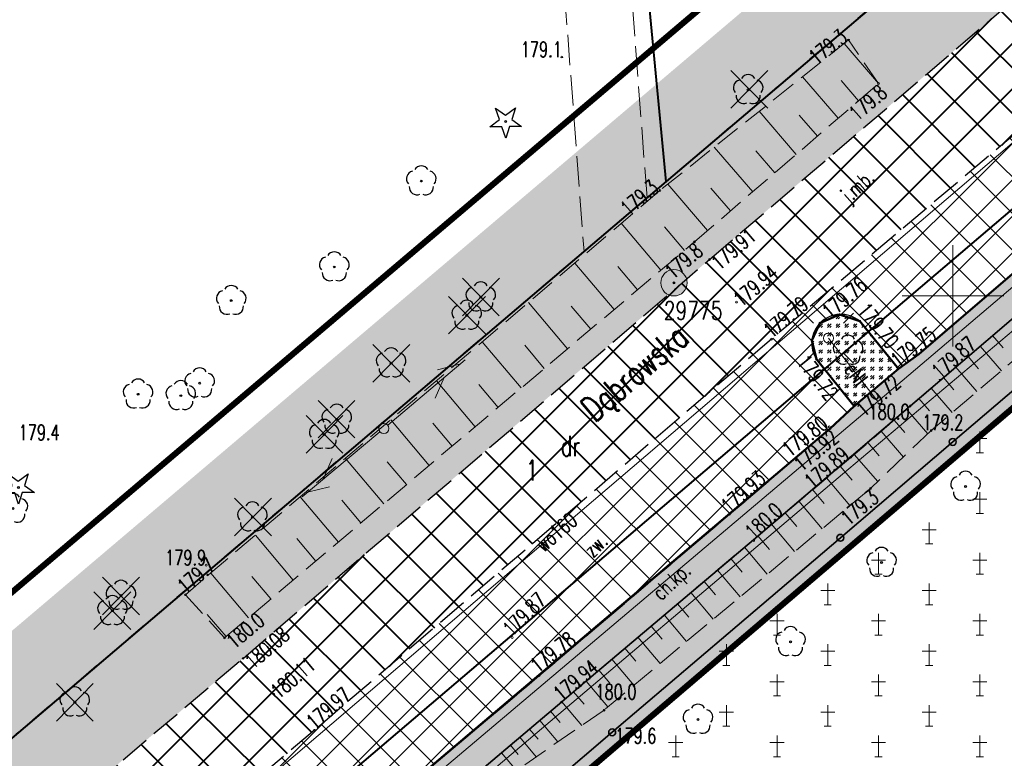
# Model space of a CAD drawing. Header units: metres. Extents: x 7429064 to 7430889, y 5709479 to 5710355.
# Tile 17 of 56: x 7429404 to 7429453, y 5709777 to 5709814. Entities that reach past the tile are written whole.
import ezdxf
from ezdxf.enums import TextEntityAlignment as Align

# ---------------------------------------------------------------- set-up
doc = ezdxf.new("R2010")
doc.units = ezdxf.units.M
for name, pattern in [('1', [0]), ('12', [3, 1, -1, 0, -1]), ('2_BUBZ02', [1.75, 1.25, -0.5]), ('2_KTCR02', [1.5, 1, -0.5]), ('2_KTJZ01', [2, 1.5, -0.5]), ('2_KTKR01', [0]), ('2_KTPL01', [2, 1.5, -0.5]), ('2_PTCM', [1.5, 1, -0.5]), ('2_PTTU', [1.5, 1, -0.5]), ('3_1', [0]), ('3_BUBZ02', [1.75, 1.25, -0.5]), ('3_BUBZ02G', [1.75, 1.25, -0.5]), ('3_KTCR02', [1.5, 1, -0.5]), ('3_KTJZ01', [2, 1.5, -0.5]), ('3_KTKR01', [0]), ('3_KTPL01', [2, 1.5, -0.5]), ('3_PTCM', [1.5, 1, -0.5]), ('3_PTTU', [1.5, 1, -0.5]), ('4_KTJZ01', [2, 1.5, -0.5]), ('4_SUPE_01', [0]), ('4_SUPT_01', [0]), ('4_SUPW_01', [0]), ('7_1', [0]), ('7_SUPE_01', [0]), ('7_SUPT_01', [0]), ('7_SUPW_01', [0]), ('DASHDOT2', [0.5, 0.25, -0.125, 0, -0.125]), ('HIDDEN', [0.375, 0.25, -0.125])]:
    doc.linetypes.add(name, pattern=pattern)
doc.layers.add('_1_X-REFY', color=7, linetype='Continuous')
for name, color, linetype, lineweight in [('_aJEZDNIA_KOSTKA_KAM', 134, 'Continuous', 40), ('_aKRAW_BET_KAM', 1, 'Continuous', 50), ('_aOBRZ_BET_KAM', 86, 'Continuous', 35), ('_aZIELENIEC_USUŃ', 3, 'DASHDOT2', 20), ('_D_7_TEREN NIEZBEDNY DLA OB_BUD', 252, 'HIDDEN', 50), ('_wycinka_ZUDP', 1, 'Continuous', 30), ('BUBZ_L_1', 252, '2_BUBZ02', 18), ('GMINA_L_0', 252, '12', 35), ('KRZYZE_L_0', 252, '1', 18), ('KTCR_E_T_1', 252, 'Continuous', 15), ('KTCR_L_1', 252, '2_KTCR02', 30), ('KTJZ_E_T_0', 252, 'Continuous', 15), ('KTJZ_L_0', 252, '2_KTJZ01', 30), ('KTJZ_L_0_a', 252, '4_KTJZ01', 18), ('KTKR_L_0', 252, '2_KTKR01', 30), ('KTOK_L_4', 252, 'Continuous', 35), ('KTPL_E_T_0', 252, 'Continuous', 15), ('KTPL_L_0', 252, '2_KTPL01', 30), ('KTUL_E_T_0', 252, 'Continuous', 25), ('OBOP_T_1', 82, 'Continuous', 30), ('OS_PunktOsnowyPoziomej', 252, 'Continuous', 18), ('PTCM_L_0', 252, '2_PTCM', 18), ('PTTU_L_2', 252, '2_PTTU', 18), ('RTPW_T_0', 252, 'Continuous', 15), ('RTPW_T_0_a', 252, 'Continuous', 15), ('RTPW_T_1', 252, 'Continuous', 15), ('SUPE_E_T_3', 252, 'Continuous', 15), ('SUPE_L_3', 252, '4_SUPE_01', 18), ('SUPM_T_0', 252, 'Continuous', 15), ('SUPT_L_0', 252, '4_SUPT_01', 18), ('SUPW_E_T_0', 252, 'Continuous', 15), ('SUPW_L_0', 252, '4_SUPW_01', 18), ('SUSM_T_0', 252, 'Continuous', 18)]:
    doc.layers.add(name, color=color, linetype=linetype, lineweight=lineweight)
for name, color, linetype, lineweight, true_color in [('DZIALKA_L_0', 7, '1', 40, 0x008000), ('DZIALKA_T_0', 7, 'Continuous', 40, 0x008000), ('jezdnia_naw_bitum', 7, 'Continuous', 0, 0x3e70ef), ('OBOP_T_0_a', 7, 'Continuous', 30, 0x008000), ('OBOP_T_1_a', 7, 'Continuous', 30, 0x008000), ('UZYTKI_T_0', 7, 'Continuous', 35, 0x008000)]:
    doc.layers.add(name, color=color, linetype=linetype, lineweight=lineweight, true_color=true_color)
doc.styles.get("Standard").update_dxf_attribs({"font": 'simplex.shx'})
pattern_1 = [(44.999999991, (0, 0), (0.848528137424, -1.33e-10), [0.5, -0.7]), (44.999999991, (0.21213, -3e-11), (0.848528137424, -1.33e-10), [0.2, -1]), (44.999999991, (3e-11, 0.21213), (0.848528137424, -1.33e-10), [0.2, -1])]

# ---------------------------------------------------------------- blocks, each defined once
blk = doc.blocks.new('3_OBOP02_01')
at = {"linetype": 'Continuous'}
blk.add_circle((0, 0), 0.045, dxfattribs=at)
for centre, start, end in [((0, 0.375), 30.1401, 149.8599), ((-0.357, 0.116), 102.1445, 221.86), ((0.357, 0.116), 318.14, 77.8555), ((-0.22, -0.303), 174.1482, 293.8542), ((0.22, -0.303), 246.1458, 5.8518)]:
    blk.add_arc(centre, 0.375, start, end, dxfattribs=at)
blk = doc.blocks.new('3_PTCM01')
at = {"linetype": 'Continuous'}
for p, q in [((0, 0.525), (0, -0.525)), ((0.35, 0.175), (-0.35, 0.175)), ((-0.175, -0.525), (0.175, -0.525))]:
    blk.add_line(p, q, dxfattribs=at)
blk = doc.blocks.new('3_RTPW01')
at = {"linetype": 'Continuous'}
blk.add_circle((0, 0), 0.045, dxfattribs=at)
blk = doc.blocks.new('3_RTPW02')
at = {"linetype": 'Continuous'}
blk.add_circle((0, 0), 0.045, dxfattribs=at)
blk = doc.blocks.new('4_OBOP02_01')
at = {"linetype": 'Continuous'}
blk.add_circle((0, 0), 0.045, dxfattribs=at)
for centre, start, end in [((0, 0.375), 30.1401, 149.8599), ((-0.357, 0.116), 102.1445, 221.86), ((0.357, 0.116), 318.14, 77.8555), ((-0.22, -0.303), 174.1482, 293.8542), ((0.22, -0.303), 246.1458, 5.8518)]:
    blk.add_arc(centre, 0.375, start, end, dxfattribs=at)
blk = doc.blocks.new('4_OBOP01_01')
at = {"linetype": 'Continuous'}
for p, q in [((-0.3012, 0.09375), (-0.4937, 0.6621)), ((-0.4937, 0.6621), (-0.0039, 0.31545)), ((-0.0039, 0.31545), (0.4771, 0.67415)), ((0.4771, 0.67415), (0.2988, 0.1012)), ((-0.78225, -0.26495), (-0.3012, 0.09375)), ((0.2988, 0.1012), (0.7886, -0.24545)), ((-0.18225, -0.2575), (-0.78225, -0.26495)), ((0.01025, -0.82585), (-0.18225, -0.2575)), ((0.1886, -0.2529), (0.01025, -0.82585)), ((0.7886, -0.24545), (0.1886, -0.2529))]:
    blk.add_line(p, q, dxfattribs=at)
blk.add_circle((0, 0), 0.045, dxfattribs=at)
blk = doc.blocks.new('4_RTPW01')
at = {"linetype": 'Continuous'}
blk.add_circle((0, 0), 0.045, dxfattribs=at)
blk = doc.blocks.new('7_SUSM04_01')
at = {"linetype": 'Continuous'}
blk.add_circle((0, 0), 0.25, dxfattribs=at)
blk = doc.blocks.new('7_SUSM01')
at = {"linetype": 'Continuous'}
for p, q in [((-0.742, 0.742), (-1.237, 1.237)), ((0.742, 0.742), (1.237, 1.237)), ((-0.742, -0.742), (-1.237, -1.237)), ((0.742, -0.742), (1.237, -1.237))]:
    blk.add_line(p, q, dxfattribs=at)
blk.add_circle((0, 0), 0.245, dxfattribs=at)
blk = doc.blocks.new('OSSP03')
at = {"linetype": 'Continuous', "lineweight": 18, "true_color": 0xffffff}
blk.add_hatch(color=7, dxfattribs=at).paths.add_polyline_path([(0, -1.3, 1), (0, 1.3, 1)])
at = {"linetype": 'Continuous', "lineweight": 18}
blk.add_hatch(color=0, dxfattribs=at).paths.add_polyline_path([(0, -0.1, 1), (0, 0.1, 1)])
at = {"color": 0, "linetype": 'Continuous', "lineweight": 18}
for radius in [1.3, 0.1]:
    blk.add_circle((0, 0), radius, dxfattribs=at)
blk = doc.blocks.new('X-ref_MDCP_Szara')
at = {"layer": 'BUBZ_L_1', "linetype": '3_BUBZ02'}
for p, q in [((7429444.85, 5709812.63), (7429435.55, 5709805.21)), ((7429446.33, 5709810.48), (7429444.85, 5709812.63)), ((7429435.55, 5709805.21), (7429412.15, 5709785.26)), ((7429462.976, 5709805.349), (7429448.928, 5709793.364)), ((7429448.928, 5709793.364), (7429445.93, 5709790.5)), ((7429445.93, 5709790.5), (7429432.791, 5709779.565)), ((7429412.15, 5709785.26), (7429414.08, 5709783.13)), ((7429432.791, 5709779.565), (7429418.83, 5709769.95))]:
    blk.add_line(p, q, dxfattribs=at)
at = {"layer": 'BUBZ_L_1', "linetype": '3_1'}
for p, q in [((7429446.33, 5709810.48), (7429444.631, 5709812.455)), ((7429444.336, 5709808.765), (7429442.574, 5709810.814)), ((7429445.342, 5709809.631), (7429444.477, 5709810.636)), ((7429442.269, 5709806.987), (7429440.441, 5709809.112)), ((7429443.312, 5709807.884), (7429442.415, 5709808.928)), ((7429440.124, 5709805.142), (7429438.228, 5709807.346)), ((7429441.206, 5709806.073), (7429440.275, 5709807.155)), ((7429437.899, 5709803.228), (7429435.932, 5709805.515)), ((7429439.022, 5709804.194), (7429438.056, 5709805.316)), ((7429435.592, 5709801.272), (7429433.643, 5709803.584)), ((7429436.751, 5709802.25), (7429435.774, 5709803.409)), ((7429433.284, 5709799.325), (7429431.344, 5709801.625)), ((7429434.436, 5709800.297), (7429433.464, 5709801.45)), ((7429430.987, 5709797.388), (7429429.058, 5709799.676)), ((7429432.134, 5709798.355), (7429431.167, 5709799.502)), ((7429451.954, 5709798.045), (7429452.473, 5709797.438)), ((7429428.703, 5709795.462), (7429426.785, 5709797.737)), ((7429429.844, 5709796.424), (7429428.882, 5709797.565)), ((7429451.348, 5709797.526), (7429452.385, 5709796.313)), ((7429450.742, 5709797.007), (7429451.26, 5709796.402)), ((7429450.136, 5709796.489), (7429451.173, 5709795.279)), ((7429449.531, 5709795.972), (7429450.049, 5709795.367)), ((7429426.431, 5709793.546), (7429424.523, 5709795.809)), ((7429427.566, 5709794.503), (7429426.609, 5709795.637)), ((7429448.927, 5709795.454), (7429449.962, 5709794.245)), ((7429448.323, 5709794.937), (7429448.84, 5709794.333)), ((7429447.715, 5709794.416), (7429448.761, 5709793.204)), ((7429424.172, 5709791.641), (7429422.274, 5709793.891)), ((7429425.3, 5709792.592), (7429424.349, 5709793.721)), ((7429447.093, 5709793.88), (7429447.63, 5709793.258)), ((7429446.455, 5709793.33), (7429447.556, 5709792.053)), ((7429445.8, 5709792.765), (7429446.365, 5709792.11)), ((7429445.128, 5709792.185), (7429446.287, 5709790.841)), ((7429421.924, 5709789.745), (7429420.037, 5709791.984)), ((7429423.047, 5709790.692), (7429422.1, 5709791.814)), ((7429444.443, 5709791.603), (7429445.024, 5709790.916)), ((7429443.759, 5709791.024), (7429444.916, 5709789.656)), ((7429419.689, 5709787.86), (7429417.811, 5709790.087)), ((7429443.078, 5709790.448), (7429443.654, 5709789.767)), ((7429420.805, 5709788.802), (7429419.864, 5709789.918)), ((7429442.399, 5709789.874), (7429443.547, 5709788.517)), ((7429441.724, 5709789.302), (7429442.295, 5709788.627)), ((7429441.051, 5709788.733), (7429442.189, 5709787.387)), ((7429417.465, 5709785.985), (7429415.598, 5709788.2)), ((7429440.38, 5709788.166), (7429440.947, 5709787.496)), ((7429418.576, 5709786.921), (7429417.639, 5709788.032)), ((7429439.712, 5709787.601), (7429440.842, 5709786.266)), ((7429439.047, 5709787.039), (7429439.61, 5709786.373)), ((7429415.254, 5709784.12), (7429413.396, 5709786.323)), ((7429438.385, 5709786.478), (7429439.505, 5709785.153)), ((7429416.358, 5709785.051), (7429415.427, 5709786.156)), ((7429437.725, 5709785.92), (7429438.283, 5709785.26)), ((7429437.068, 5709785.364), (7429438.18, 5709784.05)), ((7429436.413, 5709784.811), (7429436.967, 5709784.156)), ((7429414.153, 5709783.191), (7429413.226, 5709784.29)), ((7429435.761, 5709784.259), (7429436.864, 5709782.955)), ((7429435.112, 5709783.71), (7429435.661, 5709783.061)), ((7429434.465, 5709783.163), (7429435.559, 5709781.869)), ((7429433.821, 5709782.618), (7429434.366, 5709781.974)), ((7429433.179, 5709782.075), (7429434.265, 5709780.792)), ((7429432.54, 5709781.535), (7429433.081, 5709780.896)), ((7429431.904, 5709780.996), (7429432.981, 5709779.723)), ((7429431.29, 5709780.476), (7429431.81, 5709779.862)), ((7429430.705, 5709779.981), (7429431.696, 5709778.811)), ((7429430.148, 5709779.509), (7429430.62, 5709778.952)), ((7429429.617, 5709779.06), (7429430.516, 5709777.998)), ((7429429.112, 5709778.632), (7429429.54, 5709778.126)), ((7429428.631, 5709778.224), (7429429.446, 5709777.261)), ((7429427.736, 5709777.466), (7429428.475, 5709776.593)), ((7429428.172, 5709777.836), (7429428.561, 5709777.377))]:
    blk.add_line(p, q, dxfattribs=at)
at = {"layer": 'BUBZ_L_1', "linetype": '3_BUBZ02G'}
for p, q in [((7429437.25, 5709802.67), (7429446.33, 5709810.48)), ((7429447.897, 5709794.573), (7429461.855, 5709806.518)), ((7429414.08, 5709783.13), (7429437.25, 5709802.67)), ((7429444.96, 5709792.04), (7429447.897, 5709794.573)), ((7429431.63, 5709780.764), (7429444.96, 5709792.04)), ((7429423.16, 5709773.59), (7429431.63, 5709780.764))]:
    blk.add_line(p, q, dxfattribs=at)
at = {"layer": 'DZIALKA_L_0', "linetype": '1'}
for p, q in [((7429660.24, 5709996.55), (7429435.86, 5709805.65)), ((7429408.88, 5709766.76), (7429668.8, 5709988.15)), ((7429435.86, 5709805.65), (7429432.35, 5709842.052)), ((7429435.86, 5709805.65), (7429307.84, 5709696.73))]:
    blk.add_line(p, q, dxfattribs=at)
at = {"layer": 'GMINA_L_0', "linetype": '12'}
for p, q in [((7429435.86, 5709805.65), (7429660.24, 5709996.55)), ((7429307.84, 5709696.73), (7429435.86, 5709805.65))]:
    blk.add_line(p, q, dxfattribs=at)
at = {"layer": 'KRZYZE_L_0', "linetype": '1'}
for p, q in [((7429450, 5709797.5), (7429450, 5709802.5)), ((7429447.5, 5709800), (7429452.5, 5709800))]:
    blk.add_line(p, q, dxfattribs=at)
at = {"layer": 'KTCR_L_1', "linetype": '3_KTCR02'}
for p, q in [((7429447.897, 5709794.573), (7429461.855, 5709806.518)), ((7429448.314, 5709797.133), (7429457.646, 5709805.134)), ((7429447.305, 5709796.412), (7429448.314, 5709797.133)), ((7429445.126, 5709794.57), (7429447.305, 5709796.412)), ((7429443.95, 5709793.46), (7429445.126, 5709794.57)), ((7429444.96, 5709792.04), (7429447.897, 5709794.573)), ((7429438.981, 5709789.233), (7429443.95, 5709793.46)), ((7429431.63, 5709780.764), (7429444.96, 5709792.04)), ((7429429.599, 5709781.272), (7429438.981, 5709789.233)), ((7429421.98, 5709774.85), (7429429.599, 5709781.272)), ((7429423.16, 5709773.59), (7429431.63, 5709780.764))]:
    blk.add_line(p, q, dxfattribs=at)
at = {"layer": 'KTJZ_L_0', "linetype": '3_KTJZ01'}
for p, q in [((7429437.99, 5709801.8), (7429460.73, 5709821.22)), ((7429463.98, 5709817.21), (7429441.05, 5709797.87)), ((7429414.99, 5709782.12), (7429437.99, 5709801.8)), ((7429441.05, 5709797.87), (7429418.51, 5709778.57)), ((7429392.27, 5709762.91), (7429414.99, 5709782.12)), ((7429418.51, 5709778.57), (7429395.23, 5709758.92))]:
    blk.add_line(p, q, dxfattribs=at)
at = {"layer": 'KTJZ_L_0_a', "linetype": '4_KTJZ01'}
for p, q in [((7429429.337, 5709834.82), (7429431.806, 5709802.201)), ((7429434.914, 5709804.845), (7429432.625, 5709834.82)), ((7429431.806, 5709802.201), (7429434.914, 5709804.845))]:
    blk.add_line(p, q, dxfattribs=at)
at = {"layer": 'KTKR_L_0', "linetype": '3_KTKR01'}
for p, q in [((7429448.314, 5709797.133), (7429457.646, 5709805.134)), ((7429447.305, 5709796.412), (7429445.402, 5709798.75)), ((7429445.126, 5709794.57), (7429443.264, 5709796.878)), ((7429447.305, 5709796.412), (7429448.314, 5709797.133)), ((7429445.126, 5709794.57), (7429447.305, 5709796.412)), ((7429443.95, 5709793.46), (7429445.126, 5709794.57)), ((7429438.981, 5709789.233), (7429443.95, 5709793.46)), ((7429429.599, 5709781.272), (7429438.981, 5709789.233)), ((7429421.98, 5709774.85), (7429429.599, 5709781.272))]:
    blk.add_line(p, q, dxfattribs=at)
for start, end in [(49.4942, 135.849), (135.849, 212.9224)]:
    blk.add_arc((7429444.469, 5709797.658), 1.436, start, end, dxfattribs=at)
at = {"layer": 'KTOK_L_4'}
for p, q in [((7429449.986, 5709792.796), (7429455.524, 5709797.524)), ((7429444.448, 5709788.068), (7429449.986, 5709792.796)), ((7429438.91, 5709783.34), (7429444.448, 5709788.068)), ((7429433.192, 5709778.472), (7429438.91, 5709783.34)), ((7429427.474, 5709773.604), (7429433.192, 5709778.472))]:
    blk.add_line(p, q, dxfattribs=at)
for centre in [(7429449.986, 5709792.796), (7429444.448, 5709788.068), (7429433.192, 5709778.472)]:
    blk.add_circle(centre, 0.17, dxfattribs=at)
at = {"layer": 'KTPL_L_0', "linetype": '3_KTPL01'}
for p, q in [((7429463.98, 5709817.21), (7429441.05, 5709797.87)), ((7429448.314, 5709797.133), (7429457.646, 5709805.134)), ((7429445.402, 5709798.75), (7429447.305, 5709796.412)), ((7429441.05, 5709797.87), (7429418.51, 5709778.57)), ((7429445.126, 5709794.57), (7429443.264, 5709796.878)), ((7429447.305, 5709796.412), (7429448.314, 5709797.133)), ((7429443.95, 5709793.46), (7429445.126, 5709794.57)), ((7429438.981, 5709789.233), (7429443.95, 5709793.46)), ((7429429.599, 5709781.272), (7429438.981, 5709789.233)), ((7429421.98, 5709774.85), (7429429.599, 5709781.272)), ((7429418.51, 5709778.57), (7429412.609, 5709773.589))]:
    blk.add_line(p, q, dxfattribs=at)
for start, end in [(49.4942, 135.849), (135.849, 212.9224)]:
    blk.add_arc((7429444.469, 5709797.658), 1.436, start, end, dxfattribs=at)
at = {"layer": 'PTCM_L_0', "linetype": '3_PTCM'}
for p, q in [((7429438.91, 5709783.34), (7429494.29, 5709830.62)), ((7429410.32, 5709759), (7429438.91, 5709783.34))]:
    blk.add_line(p, q, dxfattribs=at)
at = {"layer": 'PTTU_L_2', "linetype": '3_PTTU'}
for p, q in [((7429447.305, 5709796.412), (7429445.402, 5709798.75)), ((7429443.264, 5709796.878), (7429445.126, 5709794.57)), ((7429445.126, 5709794.57), (7429447.305, 5709796.412))]:
    blk.add_line(p, q, dxfattribs=at)
for start, end in [(49.4942, 135.849), (135.849, 212.9224)]:
    blk.add_arc((7429444.469, 5709797.658), 1.436, start, end, dxfattribs=at)
at = {"layer": 'SUPE_L_3', "linetype": '7_SUPE_01'}
for p, q in [((7429446.29, 5709794.79), (7429478.4, 5709822.09)), ((7429446.29, 5709794.79), (7429443.86, 5709797.92)), ((7429414.13, 5709767.63), (7429446.29, 5709794.79))]:
    blk.add_line(p, q, dxfattribs=at)
at = {"layer": 'SUPT_L_0', "linetype": '7_SUPT_01'}
for p, q in [((7429444.55, 5709791.2), (7429481.84, 5709822.66)), ((7429422.121, 5709793.622), (7429425.936, 5709796.854)), ((7429424.582, 5709796.363), (7429425.669, 5709796.628)), ((7429424.466, 5709794.953), (7429424.906, 5709795.981)), ((7429417.9, 5709790.096), (7429421.738, 5709793.3)), ((7429418.936, 5709790.961), (7429419.383, 5709791.986)), ((7429409.76, 5709761.79), (7429444.55, 5709791.2)), ((7429418.168, 5709790.32), (7429419.256, 5709790.577))]:
    blk.add_line(p, q, dxfattribs=at)
at = {"layer": 'SUPW_L_0', "linetype": '7_SUPW_01'}
blk.add_line((7429369.46, 5709736.3), (7429593.18, 5709927.23), dxfattribs=at)
at = {"layer": 'SUPW_L_0', "linetype": '7_1'}
blk.add_line((7429369.46, 5709736.3), (7429593.18, 5709927.23), dxfattribs=at)
at = {"layer": 'OBOP_T_0_a'}
for p in [(7429427.94, 5709808.61), (7429403.91, 5709790.55)]:
    blk.add_blockref('4_OBOP01_01', p, dxfattribs=at)
at = {"layer": 'OBOP_T_1'}
for p in [(7429444.823, 5709797.31), (7429450.623, 5709790.601), (7429446.481, 5709786.846), (7429441.991, 5709782.937), (7429406.69, 5709779.96), (7429437.424, 5709779.104)]:
    blk.add_blockref('3_OBOP02_01', p, dxfattribs=at)
at = {"layer": 'OBOP_T_1_a'}
for p in [(7429439.9, 5709810.17), (7429423.78, 5709805.67), (7429419.49, 5709801.43), (7429414.41, 5709799.77), (7429426.71, 5709799.94), (7429426.02, 5709799.04), (7429422.29, 5709796.69), (7429412.85, 5709795.7), (7429409.81, 5709795.15), (7429411.92, 5709795.08), (7429419.61, 5709793.91), (7429418.99, 5709793.16), (7429403.64, 5709789.51), (7429415.45, 5709789.09), (7429408.97, 5709785.22), (7429408.55, 5709784.47)]:
    blk.add_blockref('4_OBOP02_01', p, dxfattribs=at)
at = {"layer": 'OS_PunktOsnowyPoziomej', "color": 18, "linetype": 'Continuous', "true_color": 0x0a0909, "xscale": 0.5, "yscale": 0.5, "zscale": 0.5}
blk.add_blockref('OSSP03', (7429436.24, 5709800.65), dxfattribs=at)
at = {"layer": 'PTCM_L_0'}
for p in [(7429451.325, 5709792.793), (7429451.325, 5709789.793), (7429448.825, 5709788.293), (7429446.325, 5709786.793), (7429451.325, 5709786.793), (7429443.825, 5709785.293), (7429448.825, 5709785.293), (7429441.325, 5709783.793), (7429446.325, 5709783.793), (7429451.325, 5709783.793), (7429438.825, 5709782.293), (7429443.825, 5709782.293), (7429448.825, 5709782.293), (7429441.325, 5709780.793), (7429446.325, 5709780.793), (7429451.325, 5709780.793), (7429438.825, 5709779.293), (7429443.825, 5709779.293), (7429448.825, 5709779.293), (7429436.325, 5709777.793), (7429441.325, 5709777.793), (7429446.325, 5709777.793), (7429451.325, 5709777.793)]:
    blk.add_blockref('3_PTCM01', p, dxfattribs=at)
at = {"layer": 'RTPW_T_0'}
for p in [(7429444.85, 5709812.63), (7429446.33, 5709810.48), (7429435.55, 5709805.21), (7429437.25, 5709802.67), (7429447.897, 5709794.573), (7429448.928, 5709793.364), (7429445.93, 5709790.5), (7429440.173, 5709787.934), (7429412.15, 5709785.26), (7429414.08, 5709783.13), (7429431.63, 5709780.764), (7429432.791, 5709779.565)]:
    blk.add_blockref('3_RTPW01', p, dxfattribs=at)
at = {"layer": 'RTPW_T_0_a'}
for p in [(7429430.71, 5709811.79), (7429413.171, 5709786.715)]:
    blk.add_blockref('4_RTPW01', p, dxfattribs=at)
at = {"layer": 'RTPW_T_1'}
for p in [(7429437.99, 5709801.8), (7429439.32, 5709799.7), (7429443.439, 5709798.659), (7429445.402, 5709798.75), (7429441.05, 5709797.87), (7429443.264, 5709796.878), (7429447.305, 5709796.412), (7429449.365, 5709795.854), (7429445.126, 5709794.57), (7429443.9, 5709793.54), (7429443.95, 5709793.46), (7429444.96, 5709792.04), (7429438.981, 5709789.233), (7429428.257, 5709783.151), (7429414.99, 5709782.12), (7429429.599, 5709781.272), (7429416.51, 5709780.36), (7429430.691, 5709779.963), (7429418.51, 5709778.57)]:
    blk.add_blockref('3_RTPW02', p, dxfattribs=at)
at = {"layer": 'SUPM_T_0'}
blk.add_blockref('7_SUSM04_01', (7429421.93, 5709793.46), dxfattribs=at)
at = {"layer": 'SUSM_T_0'}
blk.add_blockref('7_SUSM01', (7429443.86, 5709797.92), dxfattribs=at)
at = {"layer": 'DZIALKA_T_0', "width": 0.7}
blk.add_text('1', height=1, dxfattribs=at).set_placement((7429428.935, 5709791.9), align=Align.TOP_LEFT)
at = {"layer": 'KTCR_E_T_1', "width": 0.7}
blk.add_text('ch.kp.', height=0.75, rotation=43.0909, dxfattribs=at).set_placement((7429436.198, 5709785.832), align=Align.MIDDLE)
at = {"layer": 'KTJZ_E_T_0', "width": 0.7}
blk.add_text('j.mb.', height=0.75, rotation=42.349, dxfattribs=at).set_placement((7429445.356, 5709805.344), align=Align.MIDDLE)
at = {"layer": 'KTPL_E_T_0', "width": 0.7}
blk.add_text('zw.', height=0.75, rotation=45, dxfattribs=at).set_placement((7429432.374, 5709787.695), align=Align.MIDDLE)
at = {"layer": 'KTUL_E_T_0', "width": 0.7}
blk.add_text('Dąbrowska', height=1.25, rotation=40.5459, dxfattribs=at).set_placement((7429434.398, 5709796.117), align=Align.MIDDLE)
at = {"layer": 'OS_PunktOsnowyPoziomej', "color": 18, "true_color": 0x0a0909, "width": 0.75}
blk.add_text('29775', height=0.9, dxfattribs=at).set_placement((7429435.737, 5709799.731), align=Align.TOP_LEFT)
at = {"layer": 'RTPW_T_0', "width": 0.7}
for rotation, p in [(38.5846, (7429444.85, 5709812.63)), (40.2599, (7429435.55, 5709805.21))]:
    blk.add_text('179.3', height=0.75, rotation=rotation, dxfattribs=at).set_placement(p, align=Align.RIGHT)
for s, rotation, p in [('179.8', 40.6999, (7429446.33, 5709810.48)), ('179.8', 40.142, (7429437.25, 5709802.67)), ('179.3', 39.7681, (7429445.93, 5709790.5))]:
    blk.add_text(s, height=0.75, rotation=rotation, dxfattribs=at).set_placement(p, align=Align.TOP_RIGHT)
blk.add_text('180.0', height=0.75, dxfattribs=at).set_placement((7429447.858, 5709794.286), align=Align.MIDDLE_RIGHT)
blk.add_text('179.2', height=0.75, dxfattribs=at).set_placement((7429448.488, 5709793.385))
for s, rotation, p in [('180.0', 42.876, (7429440.173, 5709787.934)), ('179.7', 40.4497, (7429412.15, 5709785.26))]:
    blk.add_text(s, height=0.75, rotation=rotation, dxfattribs=at).set_placement(p)
blk.add_text('180.0', height=0.75, rotation=39.7831, dxfattribs=at).set_placement((7429414.08, 5709783.13), align=Align.TOP_LEFT)
for s, p in [('180.0', (7429432.365, 5709780.846)), ('179.6', (7429433.344, 5709778.669))]:
    blk.add_text(s, height=0.75, dxfattribs=at).set_placement(p, align=Align.TOP_LEFT)
at = {"layer": 'RTPW_T_0_a', "width": 0.7}
for s, p in [('179.1', (7429430.71, 5709811.79)), ('179.9', (7429413.171, 5709786.715))]:
    blk.add_text(s, height=0.75, dxfattribs=at).set_placement(p, align=Align.RIGHT)
blk.add_text('179.4', height=0.75, dxfattribs=at).set_placement((7429403.92, 5709792.89))
at = {"layer": 'RTPW_T_1', "width": 0.7}
for s, rotation, p in [('179.91', 40.4974, (7429437.99, 5709801.8)), ('179.72', 308.0528, (7429442.853, 5709797.184)), ('179.72', 40.2259, (7429445.126, 5709794.57)), ('180.08', 40.552, (7429414.99, 5709782.12))]:
    blk.add_text(s, height=0.75, rotation=rotation, dxfattribs=at).set_placement(p, align=Align.TOP_LEFT)
for s, rotation, p in [('179.94', 40.1085, (7429439.32, 5709799.7)), ('180.11', 40.2937, (7429416.51, 5709780.36))]:
    blk.add_text(s, height=0.75, rotation=rotation, dxfattribs=at).set_placement(p, align=Align.MIDDLE_LEFT)
for s, rotation, p in [('179.76', 40.4304, (7429443.95, 5709798.815)), ('179.79', 40.1455, (7429441.05, 5709797.87)), ('179.70', 308.7982, (7429445.243, 5709799.264)), ('179.75', 38.2654, (7429447.305, 5709796.412)), ('179.87', 41.8164, (7429449.365, 5709795.854)), ('179.93', 41.6366, (7429438.981, 5709789.233)), ('179.87', 45.1136, (7429428.257, 5709783.151)), ('179.78', 38.2268, (7429429.529, 5709781.362)), ('179.94', 39.639, (7429430.691, 5709779.963)), ('179.97', 40.572, (7429418.51, 5709778.57))]:
    blk.add_text(s, height=0.75, rotation=rotation, dxfattribs=at).set_placement(p)
for s, rotation, p in [('179.80', 38.0951, (7429443.9, 5709793.54)), ('179.89', 40.2269, (7429444.96, 5709792.04))]:
    blk.add_text(s, height=0.75, rotation=rotation, dxfattribs=at).set_placement(p, align=Align.RIGHT)
blk.add_text('179.92', height=0.75, rotation=40.1049, dxfattribs=at).set_placement((7429443.95, 5709793.46), align=Align.TOP_RIGHT)
at = {"layer": 'SUPE_E_T_3', "width": 0.7}
blk.add_text('eNI', height=0.75, rotation=307.8243, dxfattribs=at).set_placement((7429445.227, 5709796.159), align=Align.MIDDLE)
at = {"layer": 'SUPW_E_T_0', "width": 0.7}
blk.add_text('wo160', height=0.75, rotation=40.4785, dxfattribs=at).set_placement((7429430.442, 5709788.344), align=Align.MIDDLE)
at = {"layer": 'UZYTKI_T_0', "width": 0.7}
blk.add_text('dr', height=1, dxfattribs=at).set_placement((7429430.657, 5709793.095), align=Align.TOP_LEFT)
blk = doc.blocks.new('A$C59100B2D')
at = {"layer": '_wycinka_ZUDP'}
for points in [[(0.701, -0.713), (-0.701, 0.713)], [(-0.7, -0.713), (0.701, 0.713)]]:
    blk.add_lwpolyline(points, dxfattribs=at)

msp = doc.modelspace()

# ---------------------------------------------------------------- hatches: boundary and pattern name
at = {"layer": '_aJEZDNIA_KOSTKA_KAM'}
h = msp.add_hatch(dxfattribs=at)
h.set_pattern_fill('ANSI37', color=256, scale=0.5, angle=-9e-09)
edge = h.paths.add_edge_path()
edge.add_line((7429592.12, 5709927), (7429593.825, 5709925.937))
edge.add_line((7429593.825, 5709925.937), (7429594.34, 5709927.29))
edge.add_line((7429594.34, 5709927.29), (7429610.886, 5709939.265))
edge.add_line((7429610.886, 5709939.265), (7429620.051, 5709947.154))
edge.add_arc((7429623.066, 5709942.915), 5.202, 26.0589, 125.4175, ccw=False)
edge.add_line((7429627.739, 5709945.2), (7429628.733, 5709938.415))
edge.add_line((7429628.733, 5709938.415), (7429636.11, 5709939.696))
edge.add_line((7429636.11, 5709939.696), (7429632.644, 5709954.416))
edge.add_arc((7429636.936, 5709955.134), 4.352, 122.6253, 189.497, ccw=False)
edge.add_line((7429634.59, 5709958.8), (7429657.03, 5709978.125))
edge.add_arc((7429664.589, 5709978.879), 7.597, 132.9382, 185.6994, ccw=False)
edge.add_line((7429659.414, 5709984.441), (7429669.51, 5709993.15))
edge.add_line((7429669.51, 5709993.15), (7429691.93, 5710012.33))
edge.add_line((7429691.93, 5710012.33), (7429715.16, 5710032.17))
edge.add_line((7429715.16, 5710032.17), (7429737.95, 5710051.59))
edge.add_line((7429737.95, 5710051.59), (7429760.82, 5710071.04))
edge.add_line((7429760.82, 5710071.04), (7429783.6, 5710090.37))
edge.add_line((7429783.6, 5710090.37), (7429806.63, 5710109.92))
edge.add_line((7429806.63, 5710109.92), (7429826.56, 5710126.88))
edge.add_line((7429826.56, 5710126.88), (7429828.56, 5710128.54))
edge.add_line((7429828.56, 5710128.54), (7429836.26, 5710135.25))
edge.add_line((7429836.26, 5710135.25), (7429850.12, 5710146.752))
edge.add_line((7429850.12, 5710146.752), (7429846.156, 5710151.524))
edge.add_line((7429846.156, 5710151.524), (7429845.61, 5710151.08))
edge.add_line((7429845.61, 5710151.08), (7429825.38, 5710133.7))
edge.add_line((7429825.38, 5710133.7), (7429802.62, 5710114.32))
edge.add_line((7429802.62, 5710114.32), (7429779.71, 5710094.98))
edge.add_line((7429779.71, 5710094.98), (7429756.74, 5710075.42))
edge.add_line((7429756.74, 5710075.42), (7429734.06, 5710056.12))
edge.add_line((7429734.06, 5710056.12), (7429710.93, 5710036.44))
edge.add_line((7429710.93, 5710036.44), (7429687.8, 5710017.54))
edge.add_line((7429687.8, 5710017.54), (7429686.917, 5710016.762))
edge.add_line((7429686.917, 5710016.762), (7429665.37, 5709997.77))
edge.add_line((7429665.37, 5709997.77), (7429642.8, 5709977.93))
edge.add_line((7429642.8, 5709977.93), (7429619.9, 5709958.3))
edge.add_line((7429619.9, 5709958.3), (7429597.29, 5709938.53))
edge.add_line((7429597.29, 5709938.53), (7429574.65, 5709918.88))
edge.add_line((7429574.65, 5709918.88), (7429552.03, 5709899.39))
edge.add_line((7429552.03, 5709899.39), (7429529.05, 5709879.87))
edge.add_line((7429529.05, 5709879.87), (7429506.56, 5709860.17))
edge.add_line((7429506.56, 5709860.17), (7429483.74, 5709840.87))
edge.add_line((7429483.74, 5709840.87), (7429460.73, 5709821.22))
edge.add_line((7429460.73, 5709821.22), (7429437.99, 5709801.8))
edge.add_line((7429437.99, 5709801.8), (7429414.99, 5709782.12))
edge.add_line((7429414.99, 5709782.12), (7429392.27, 5709762.91))
edge.add_line((7429392.27, 5709762.91), (7429369.53, 5709743.52))
edge.add_line((7429369.53, 5709743.52), (7429346.53, 5709723.92))
edge.add_line((7429346.53, 5709723.92), (7429323.43, 5709704.88))
edge.add_line((7429323.43, 5709704.88), (7429311.67, 5709696.57))
edge.add_line((7429311.67, 5709696.57), (7429298.95, 5709689.48))
edge.add_line((7429298.95, 5709689.48), (7429285.66, 5709683.98))
edge.add_line((7429285.66, 5709683.98), (7429272.11, 5709678.71))
edge.add_line((7429272.11, 5709678.71), (7429244.04, 5709668.13))
edge.add_line((7429244.04, 5709668.13), (7429240.334, 5709666.768))
edge.add_line((7429240.334, 5709666.768), (7429242.159, 5709661.926))
edge.add_line((7429242.159, 5709661.926), (7429245.41, 5709663.13))
edge.add_line((7429245.41, 5709663.13), (7429273.94, 5709673.32))
edge.add_line((7429273.94, 5709673.32), (7429288.64, 5709678.65))
edge.add_line((7429288.64, 5709678.65), (7429301.05, 5709684.05))
edge.add_line((7429301.05, 5709684.05), (7429314.78, 5709691.65))
edge.add_line((7429314.78, 5709691.65), (7429327.24, 5709700.43))
edge.add_line((7429327.24, 5709700.43), (7429350.04, 5709719.88))
edge.add_line((7429350.04, 5709719.88), (7429372.8, 5709739.82))
edge.add_line((7429372.8, 5709739.82), (7429395.23, 5709758.92))
edge.add_line((7429395.23, 5709758.92), (7429418.51, 5709778.57))
edge.add_line((7429418.51, 5709778.57), (7429441.05, 5709797.87))
edge.add_line((7429441.05, 5709797.87), (7429463.98, 5709817.21))
edge.add_line((7429463.98, 5709817.21), (7429487.22, 5709837.17))
edge.add_line((7429487.22, 5709837.17), (7429509.69, 5709856.19))
edge.add_line((7429509.69, 5709856.19), (7429532.61, 5709875.86))
edge.add_line((7429532.61, 5709875.86), (7429555.27, 5709895.38))
edge.add_line((7429555.27, 5709895.38), (7429578.03, 5709914.93))
edge.add_line((7429578.03, 5709914.93), (7429592.12, 5709927))
at = {"layer": '_aOBRZ_BET_KAM'}
h = msp.add_hatch(dxfattribs=at)
h.set_pattern_fill('SQUARE', color=256, scale=0.2, angle=45)
h.set_pattern_definition([(45, (0, 0), (-0.449012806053, 0.449012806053), [0.635, -0.635]), (135, (0, 0), (-0.449012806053, -0.449012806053), [0.635, -0.635])])
h.paths.add_polyline_path([(7429627.739, 5709945.2, 0.462905), (7429620.051, 5709947.154), (7429610.852, 5709939.236), (7429601.99, 5709932.78), (7429594.34, 5709927.29, 0.200388), (7429593.81, 5709926.3, 0.231569), (7429594.297, 5709925.062), (7429596.16, 5709923.08), (7429582.04, 5709911.09), (7429579.99, 5709909.35), (7429566.34, 5709897.65), (7429564.3, 5709895.97), (7429554.24, 5709887.33), (7429547.82, 5709881.85), (7429536.08, 5709871.83), (7429534.334, 5709870.46), (7429532.236, 5709868.677), (7429532.126, 5709868.477), (7429512.65, 5709851.89), (7429507.646, 5709847.74), (7429506.45, 5709846.58), (7429504.4, 5709844.89), (7429498.403, 5709839.76), (7429490.7, 5709833.22), (7429478.499, 5709823.007), (7429476.371, 5709821.165), (7429476.071, 5709820.834), (7429466.869, 5709813.004), (7429460.804, 5709807.947), (7429457.646, 5709805.134), (7429448.314, 5709797.133), (7429447.305, 5709796.412), (7429445.126, 5709794.57), (7429443.95, 5709793.46), (7429417.599, 5709771.149), (7429410.914, 5709765.491), (7429408.606, 5709763.539), (7429409.308, 5709761.899), (7429411.976, 5709764.222), (7429418.83, 5709769.95), (7429421.341, 5709772.061), (7429423.16, 5709773.59), (7429430.705, 5709779.981), (7429431.63, 5709780.764), (7429440.154, 5709787.975), (7429447.897, 5709794.573), (7429449.346, 5709795.813), (7429458.654, 5709803.779), (7429475.944, 5709818.444), (7429477.183, 5709819.516), (7429488.174, 5709828.838), (7429499.472, 5709838.456), (7429508.787, 5709846.461), (7429518.169, 5709854.371), (7429537.21, 5709870.45), (7429552.37, 5709883.47), (7429559.88, 5709889.87), (7429582.89, 5709909.51), (7429597.375, 5709921.87), (7429607.35, 5709930.37), (7429614.94, 5709934.85), (7429615.7, 5709934.67), (7429628.74, 5709938.37)])
h.paths.add_polyline_path([(7429610.8, 5709936.022), (7429603.28, 5709930.71), (7429598.519, 5709927.312, -0.227815), (7429595.499, 5709927.169), (7429602.37, 5709932.09), (7429611.469, 5709938.567, -0.357975)], flags=16)
at = {"layer": '_aZIELENIEC_USUŃ'}
h = msp.add_hatch(dxfattribs=at)
h.set_pattern_fill('GOST_GLASS', color=256, scale=0.1)
h.set_pattern_definition(pattern_1)
h.paths.add_polyline_path([(7429779.71, 5710094.98), (7429802.62, 5710114.32), (7429825.38, 5710133.7), (7429836.536, 5710143.285), (7429832.684, 5710147.769), (7429817.64, 5710135.042), (7429807.073, 5710127.15), (7429792.226, 5710114.589), (7429787.645, 5710110.714), (7429745.488, 5710075.049), (7429742.575, 5710070.751), (7429737.995, 5710066.875), (7429733.273, 5710064.715), (7429730.023, 5710061.965), (7429723.152, 5710056.152), (7429708.542, 5710043.792), (7429705.639, 5710039.504), (7429701.018, 5710035.675), (7429696.39, 5710033.394), (7429670.824, 5710011.513, -0.031099), (7429668.521, 5710009.778), (7429663.872, 5710006.708, -0.070723), (7429659.878, 5710004.816), (7429654.269, 5710003.075, 0.102047), (7429644.968, 5709997.939), (7429633.493, 5709988.118), (7429620.221, 5709969.446), (7429616.277, 5709964.828), (7429495.945, 5709861.84), (7429436.082, 5709811.047), (7429430.493, 5709806.304), (7429331.242, 5709722.09, -0.068145), (7429283.151, 5709691.432), (7429269.637, 5709685.612), (7429250.579, 5709677.924), (7429243.693, 5709669.592), (7429240.472, 5709666.819), (7429244.04, 5709668.13), (7429272.11, 5709678.71), (7429285.66, 5709683.98), (7429298.95, 5709689.48), (7429311.67, 5709696.57), (7429323.43, 5709704.88), (7429346.53, 5709723.92), (7429369.53, 5709743.52), (7429392.27, 5709762.91), (7429414.99, 5709782.12), (7429437.99, 5709801.8), (7429460.73, 5709821.22), (7429483.74, 5709840.87), (7429506.56, 5709860.17), (7429529.05, 5709879.87), (7429552.03, 5709899.39), (7429574.65, 5709918.88), (7429597.29, 5709938.53), (7429619.9, 5709958.3), (7429642.8, 5709977.93), (7429665.37, 5709997.77), (7429686.917, 5710016.762), (7429687.8, 5710017.54), (7429710.93, 5710036.44), (7429734.06, 5710056.12), (7429756.74, 5710075.42)])
h = msp.add_hatch(dxfattribs=at)
h.set_pattern_fill('GOST_GLASS', color=256, scale=0.1)
h.set_pattern_definition(pattern_1)
h.paths.add_polyline_path([(7429410.914, 5709765.491), (7429417.599, 5709771.149), (7429416.027, 5709772.447), (7429412.609, 5709773.589), (7429395.23, 5709758.92), (7429372.8, 5709739.82), (7429350.04, 5709719.88), (7429327.24, 5709700.43), (7429316.118, 5709692.592, 0.034138), (7429340.817, 5709710.805), (7429355.799, 5709723.517), (7429398.725, 5709759.94), (7429403.599, 5709762.049), (7429404.586, 5709757.695), (7429410.711, 5709758.425), (7429616.438, 5709933.991), (7429615.7, 5709934.67), (7429614.94, 5709934.85), (7429607.35, 5709930.37), (7429597.375, 5709921.87), (7429582.89, 5709909.51), (7429559.88, 5709889.87), (7429552.37, 5709883.47), (7429537.21, 5709870.45), (7429518.169, 5709854.371), (7429508.787, 5709846.461), (7429499.472, 5709838.456), (7429488.174, 5709828.838), (7429477.183, 5709819.516), (7429475.944, 5709818.444), (7429458.654, 5709803.779), (7429449.346, 5709795.813), (7429447.897, 5709794.573), (7429440.154, 5709787.975), (7429431.63, 5709780.764), (7429430.705, 5709779.981), (7429423.16, 5709773.59), (7429421.341, 5709772.061), (7429418.83, 5709769.95), (7429411.976, 5709764.222), (7429409.308, 5709761.899), (7429408.606, 5709763.539)], flags=17)
h = msp.add_hatch(dxfattribs=at)
h.set_pattern_fill('GOST_GLASS', color=256, scale=0.05)
h.set_pattern_definition([(44.999999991, (0, 0), (0.424264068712, -6.7e-11), [0.25, -0.35]), (44.999999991, (0.10607, -2e-11), (0.424264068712, -6.7e-11), [0.1, -0.5]), (44.999999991, (2e-11, 0.10607), (0.424264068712, -6.7e-11), [0.1, -0.5])])
h.paths.add_polyline_path([(7429445.402, 5709798.75), (7429444.402, 5709799.093), (7429443.439, 5709798.659), (7429443.04, 5709797.799), (7429443.264, 5709796.878), (7429445.126, 5709794.57), (7429447.305, 5709796.412)])
at = {"layer": 'jezdnia_naw_bitum'}
h = msp.add_hatch(dxfattribs=at)
h.set_pattern_fill('ANSI37', color=256, scale=0.4, angle=-9e-09)
h.paths.add_polyline_path([(7429504.4, 5709844.89), (7429502.44, 5709847.14), (7429502.21, 5709847.92, -0.588514), (7429504.5, 5709848.71), (7429506.45, 5709846.58), (7429507.646, 5709847.74), (7429512.65, 5709851.89), (7429532.126, 5709868.477), (7429532.236, 5709868.677), (7429530.403, 5709870.856), (7429530.171, 5709871.886), (7429530.611, 5709872.846), (7429531.506, 5709873.117), (7429532.381, 5709872.788), (7429534.334, 5709870.46), (7429536.08, 5709871.83), (7429547.82, 5709881.85), (7429545.94, 5709884.13, -0.149164), (7429545.721, 5709885.063, -0.149164), (7429546.06, 5709885.96), (7429550.249, 5709889.583, -0.36949), (7429552.19, 5709889.62), (7429554.24, 5709887.33), (7429564.3, 5709895.97), (7429562.36, 5709898.26, -0.177628), (7429562.165, 5709899.272, -0.414373), (7429563.551, 5709900.416, -0.185318), (7429564.37, 5709900.01), (7429566.34, 5709897.65), (7429579.99, 5709909.35), (7429578.08, 5709911.58), (7429577.737, 5709912.523), (7429578.152, 5709913.418), (7429579.079, 5709913.764), (7429579.99, 5709913.35), (7429582.04, 5709911.09), (7429596.16, 5709923.08), (7429594.141, 5709925.227, -0.13057), (7429593.824, 5709925.937), (7429592.12, 5709927), (7429578.03, 5709914.93), (7429555.27, 5709895.38), (7429532.61, 5709875.86), (7429509.69, 5709856.19), (7429487.22, 5709837.17), (7429463.98, 5709817.21), (7429441.05, 5709797.87), (7429418.51, 5709778.57), (7429412.609, 5709773.589), (7429416.027, 5709772.447), (7429417.599, 5709771.149), (7429443.95, 5709793.46), (7429445.126, 5709794.57), (7429443.264, 5709796.878), (7429443.04, 5709797.799), (7429443.439, 5709798.659), (7429444.402, 5709799.093), (7429445.402, 5709798.75), (7429447.305, 5709796.412), (7429448.314, 5709797.133), (7429457.646, 5709805.134), (7429460.804, 5709807.947), (7429466.869, 5709813.004), (7429476.071, 5709820.834), (7429476.371, 5709821.165), (7429474.488, 5709823.453), (7429474.224, 5709824.412), (7429474.75, 5709825.256), (7429475.668, 5709825.66), (7429476.587, 5709825.255), (7429478.499, 5709823.007), (7429490.7, 5709833.22), (7429498.403, 5709839.76)])

# ---------------------------------------------------------------- linework, layer by layer
at = {"layer": '_aKRAW_BET_KAM', "flags": 128}
for points in [[(7429412.609, 5709773.589), (7429416.027, 5709772.447), (7429417.599, 5709771.149), (7429443.95, 5709793.46), (7429445.126, 5709794.57), (7429443.264, 5709796.878), (7429443.04, 5709797.799), (7429443.439, 5709798.659), (7429444.402, 5709799.093), (7429445.402, 5709798.75), (7429447.305, 5709796.412), (7429448.314, 5709797.133), (7429457.646, 5709805.134)], [(7429445.126, 5709794.57), (7429447.305, 5709796.412)]]:
    msp.add_lwpolyline(points, dxfattribs=at)
at = {"layer": '_aOBRZ_BET_KAM', "flags": 128}
msp.add_lwpolyline([(7429518.169, 5709854.371), (7429508.787, 5709846.461), (7429499.472, 5709838.456), (7429488.174, 5709828.838), (7429477.183, 5709819.516), (7429475.944, 5709818.444), (7429458.654, 5709803.779), (7429449.346, 5709795.813), (7429447.897, 5709794.573), (7429440.154, 5709787.975), (7429431.63, 5709780.764), (7429430.705, 5709779.981), (7429423.16, 5709773.59), (7429421.341, 5709772.061), (7429418.83, 5709769.95), (7429411.976, 5709764.222), (7429409.308, 5709761.899), (7429408.606, 5709763.539), (7429410.914, 5709765.491), (7429417.599, 5709771.149)], dxfattribs=at)
at = {"layer": '_D_7_TEREN NIEZBEDNY DLA OB_BUD', "ltscale": 10, "const_width": 0.3, "flags": 128}
msp.add_lwpolyline([(7429838.642, 5710133.498), (7429838.163, 5710130.983), (7429669.785, 5709988.07), (7429674.221, 5709982.833), (7429665.132, 5709974.906), (7429667.705, 5709971.871), (7429662.832, 5709967.707), (7429665.637, 5709964.494), (7429637.109, 5709939.516), (7429616.438, 5709933.991), (7429410.711, 5709758.425), (7429398.46, 5709756.965), (7429363.725, 5709727.377), (7429364.497, 5709726.485), (7429330.157, 5709696.304), (7429317.553, 5709687.475), (7429303.139, 5709679.24), (7429296.402, 5709677.454), (7429295.854, 5709678.755), (7429285.213, 5709675.171), (7429285.468, 5709665.629), (7429278.469, 5709665.47), (7429278.347, 5709670.061), (7429254.481, 5709660.887), (7429229.937, 5709651.368), (7429224.487, 5709665.833), (7429244.657, 5709675.131), (7429249.847, 5709679.192), (7429269.079, 5709686.95), (7429282.549, 5709692.752), (7429296.468, 5709699.803), (7429307.464, 5709706.348), (7429318.986, 5709714.248), (7429330.313, 5709723.204), (7429495.004, 5709862.943), (7429615.273, 5709965.877), (7429632.42, 5709989.108), (7429648.373, 5710002.762), (7429661.377, 5710006.8), (7429669.911, 5710012.64), (7429707.476, 5710044.593), (7429834.508, 5710152.316), (7429838.121, 5710158.939), (7429844.755, 5710193.28), (7429843.741, 5710206.48), (7429852.314, 5710203.598), (7429849.368, 5710188.375), (7429850.227, 5710185.684), (7429848.746, 5710185.163), (7429846.827, 5710175.247), (7429842.58, 5710153.283), (7429856.534, 5710164.104), (7429864.199, 5710154.59)], close=True, dxfattribs=at)

# ---------------------------------------------------------------- block references
at = {"layer": '_1_X-REFY'}
msp.add_blockref('X-ref_MDCP_Szara', (0, 0), dxfattribs=at)
at = {"layer": '_wycinka_ZUDP', "xscale": -1.3, "yscale": 1.3, "zscale": 1.3}
for p in [(7429439.954, 5709810.199), (7429426.717, 5709799.948), (7429426.032, 5709799.054), (7429422.299, 5709796.68), (7429419.598, 5709793.919), (7429419.005, 5709793.168), (7429415.476, 5709789.1), (7429408.966, 5709785.2), (7429408.548, 5709784.478), (7429406.693, 5709779.95)]:
    msp.add_blockref('A$C59100B2D', p, dxfattribs=at)

doc.saveas('drawing.dxf')
